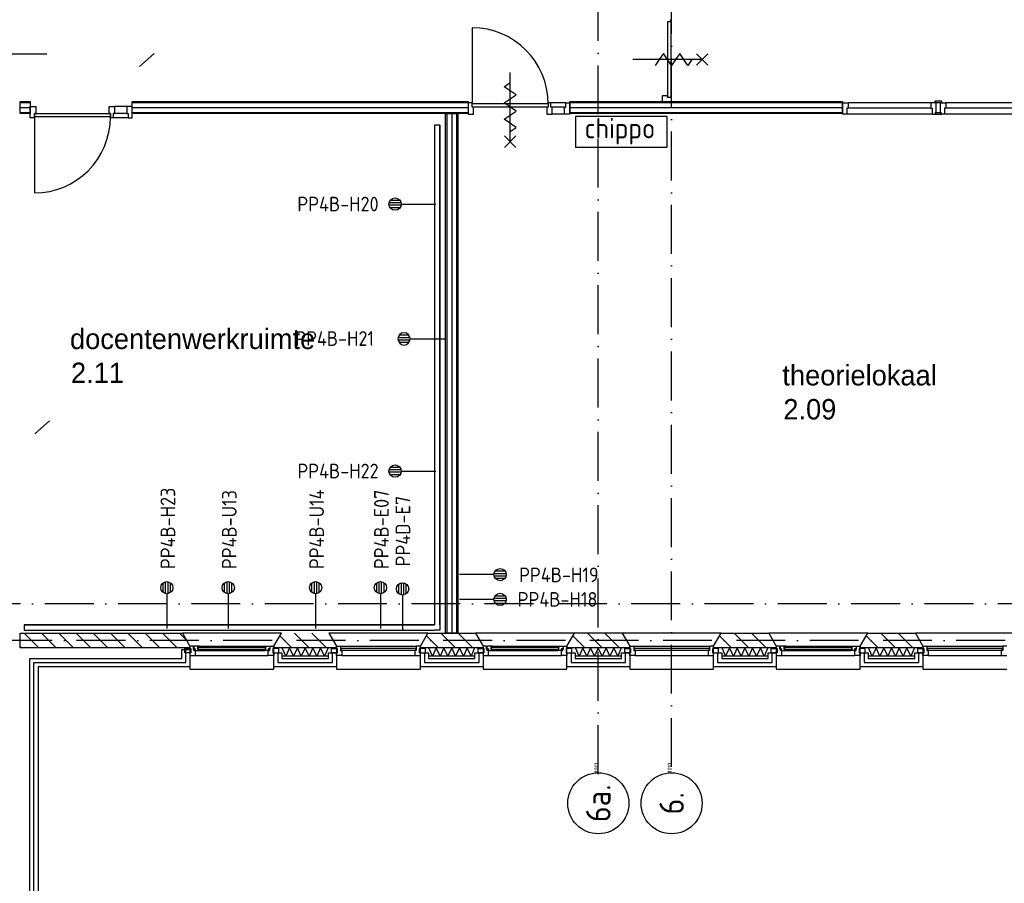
# Model space of a CAD drawing. Header units: millimetres. Extents: x 50250 to 324922, y 191 to 84291.
# Tile 30 of 44: x 190400 to 202490, y 38683 to 49287. Entities that reach past the tile are written whole.
import ezdxf
from ezdxf.enums import TextEntityAlignment as Align

# ---------------------------------------------------------------- set-up
doc = ezdxf.new("R2010")
doc.units = ezdxf.units.MM
doc.header["$LTSCALE"] = 100
doc.linetypes.add('B-SL0', pattern=[100000000.0, 0, -100000000.0])
doc.linetypes.add('DASHDOT', pattern=[9, 6, -1.5, 0, -1.5])
doc.layers.get('0').update_dxf_attribs({"linetype": 'CONTINUOUS'})
for name, color, linetype in [('AL$1----_ALGEMEEN', 7, 'CONTINUOUS'), ('AL$7----_STRAMIEN', 1, 'DASHDOT'), ('AL21----_BUITENWAND', 4, 'CONTINUOUS'), ('AL21K---_ISOLATIE', 1, 'CONTINUOUS'), ('AL22----_BINNENWAND', 7, 'CONTINUOUS'), ('AL28----_KONSTRUKTIE', 3, 'CONTINUOUS'), ('AL31----_BUITENKOZ', 7, 'CONTINUOUS'), ('AL32----_BINNENKOZ', 7, 'CONTINUOUS'), ('AL32----_DRAAIRICHTING', 1, 'CONTINUOUS'), ('AL65----_BEVEILIGING', 7, 'CONTINUOUS'), ('ALL-----_REFLIJNEN', 8, 'CONTINUOUS'), ('ALN-----_BLOCKNAAM', 2, 'CONTINUOUS'), ('ALXA3---_VOLZWART', 14, 'CONTINUOUS'), ('ALXAB---_PREFABBETON', 1, 'CONTINUOUS'), ('BOUW', 8, 'CONTINUOUS'), ('EB6441--_ATTRIB', 2, 'CONTINUOUS'), ('EB6522--_ATTRIB', 2, 'CONTINUOUS'), ('EL6441--_DATACOM', 3, 'CONTINUOUS'), ('EL6522--_TOEGCTRL', 170, 'CONTINUOUS'), ('WANDGOTEN', 3, 'CONTINUOUS')]:
    doc.layers.add(name, color=color, linetype=linetype)
doc.styles.add('1_8', font='ISO', dxfattribs={"height": 1.8})
doc.styles.add('2_0', font='iso', dxfattribs={"height": 200})
doc.styles.add('BURO-025', font='BUROFONT.shx', dxfattribs={"height": 250})
doc.styles.add('NORATT', font='isocp.shx')
doc.styles.get("Standard").update_dxf_attribs({"font": 'iso.shx'})

# ---------------------------------------------------------------- blocks, each defined once
blk = doc.blocks.new('ES4X2')
for p, q in [((-0.45, 1.4), (-0.45, 2.6)), ((-0.15, 1.27), (-0.15, 2.73)), ((0.15, 1.27), (0.15, 2.73)), ((0.45, 1.4), (0.45, 2.6)), ((0, 1.25), (0, -3))]:
    blk.add_line(p, q)
blk.add_circle((0, 2), 0.75)
at = {"style": '1_8', "flags": 8}
for tag, p in [('NUMMER', (1.25, 3.5)), ('CODE', (-1.25, 3.5))]:
    blk.add_attdef(tag, text='', height=1.8, rotation=90, dxfattribs=at).set_placement(p, align=Align.MIDDLE_LEFT)
blk.add_attdef('M_CODE', text='', height=1.8, dxfattribs=at).set_placement((0, 0), align=Align.MIDDLE_CENTER)
blk = doc.blocks.new('EH100000')
at = {"linetype": 'ByBlock'}
for p, q in [((1, 0.5), (0, 0.5)), ((1, 0.5, 1), (0, 0.5, 1)), ((0, -0.5, 1), (1, -0.5, 1)), ((1, -0.5), (0, -0.5))]:
    blk.add_line(p, q, dxfattribs=at)
at = {"linetype": 'ByBlock', "invisible_edges": 15}
for points in [[(1, -0.5), (0, -0.5), (0, 0.5), (1, 0.5)], [(0, 0.5), (1, 0.5), (1, 0.5, 1), (0, 0.5, 1)], [(0, -0.5, 1), (1, -0.5, 1), (1, -0.5), (0, -0.5)]]:
    blk.add_3dface(points, dxfattribs=at)
at = {"linetype": 'ByBlock', "style": '2_0', "flags": 8}
blk.add_attdef('FUNCTIE', text='', height=0.5, dxfattribs=at).set_placement((0.5, 0), align=Align.MIDDLE)
at = {"linetype": 'ByBlock', "flags": 9}
blk.add_attdef('SCHOT', text='', height=0.5, dxfattribs=at).set_placement((0.5, 0), align=Align.MIDDLE)
blk = doc.blocks.new('EH100005')
blk.add_lwpolyline([(-1, -0.5), (0, -0.5), (0, 0.5), (-1, 0.5)])
at = {"style": '2_0', "flags": 9}
blk.add_attdef('HULPSTUK', text='', height=0.5, dxfattribs=at).set_placement((0, 0), align=Align.MIDDLE)
blk = doc.blocks.new('WG2BB12')
at = {"linetype": 'B-SL0'}
for p, q in [((32.5, 32.5), (-32.5, 32.5)), ((32.5, -32.5), (32.5, 32.5))]:
    blk.add_line(p, q, dxfattribs=at)
at = {"linetype": 'ByBlock'}
for points in [[(32.5, -32.5), (-32.5, -32.5), (-32.5, -32.5), (-32.5, 32.5)], [(32.5, 32.5), (32.5, 32.5), (32.5, 32.5), (32.5, 32.5)]]:
    blk.add_lwpolyline(points, dxfattribs=at)
at = {"flags": 3}
blk.add_attdef('HULPSTUK', (0, 0), '', height=1, rotation=270, dxfattribs=at)
blk = doc.blocks.new('ES652245')
at = {"color": 0}
blk.add_lwpolyline([(-5.625, 1.875), (-5.625, -1.875), (5.625, -1.875), (5.625, 1.875), (-5.625, 1.875)], dxfattribs=at)
at = {"style": 'NORATT'}
for tag, flags, p in [('PANEEL', 9, (0, 3)), ('GRP', 8, (0, -5)), ('RUIMTE', 9, (0, -7.5))]:
    blk.add_attdef(tag, text='', height=1.8, dxfattribs=dict(at, flags=flags)).set_placement(p, align=Align.MIDDLE_LEFT)
at = {"style": 'NORATT', "flags": 8}
for tag, height in [('CODE', 2.5), ('M_CODE', 1.8)]:
    blk.add_attdef(tag, text='', height=height, dxfattribs=at).set_placement((0, 0), align=Align.MIDDLE_CENTER)
blk = doc.blocks.new('1011')
at = {"layer": 'AL$7----_STRAMIEN', "color": 7, "linetype": 'Continuous'}
blk.add_circle((-750, 0), 750, dxfattribs=at)
at = {"layer": 'AL$7----_STRAMIEN', "color": 3, "linetype": 'Continuous'}
blk.add_attdef('STR-NAAM', text='', height=600, rotation=360, dxfattribs=at).set_placement((-750, 0), align=Align.MIDDLE)
at = {"layer": 'ALN-----_BLOCKNAAM', "linetype": 'Continuous'}
blk.add_text('1011', height=100, dxfattribs=at).set_placement((0, 0))

msp = doc.modelspace()

# ---------------------------------------------------------------- hatches: boundary and pattern name
at = {"layer": 'WANDGOTEN'}
h = msp.add_hatch(dxfattribs=at)
h.set_pattern_fill('LINE,N', color=1, scale=20, angle=135, style=0)
h.set_pattern_definition([(135, (195524.83, 41856.25), (-44.9013, -44.9013), [])])
edge = h.paths.add_edge_path()
edge.add_line((195557, 41856), (195557, 47991))
edge = h.paths.add_edge_path()
edge.add_line((195557, 47991), (195492, 47991))
edge = h.paths.add_edge_path()
edge.add_line((195492, 47991), (195492, 41856))
edge = h.paths.add_edge_path()
edge.add_line((195492, 41856), (195557, 41856))
h = msp.add_hatch(dxfattribs=at)
h.set_pattern_fill('LINE,N', color=1, scale=20, angle=315, style=0)
h.set_pattern_definition([(315, (195492.33, 41823.75), (44.9013, 44.9013), [])])
edge = h.paths.add_edge_path()
edge.add_line((195492, 41856), (190457, 41856))
edge = h.paths.add_edge_path()
edge.add_line((190457, 41856), (190457, 41791))
edge = h.paths.add_edge_path()
edge.add_line((190457, 41791), (195492, 41791))
edge = h.paths.add_edge_path()
edge.add_line((195492, 41791), (195492, 41856))

# ---------------------------------------------------------------- linework, layer by layer
at = {"layer": 'AL$1----_ALGEMEEN', "color": 8}
msp.add_line((193412, 41363), (193412, 41363), dxfattribs=at)
at = {"layer": 'AL$7----_STRAMIEN', "color": 1}
for p, q in [((191871, 48712), (192050, 48872)), ((190587, 44202), (190766, 44362))]:
    msp.add_line(p, q, dxfattribs=at)
for points in [[(197505, 40025), (197505, 76516)], [(198405, 40112), (198405, 76516)], [(190734, 48863), (89505, 48863)], [(239014, 42113), (89505, 42113)], [(239405, 41663), (89505, 41663)]]:
    msp.add_lwpolyline(points, dxfattribs=at)
at = {"layer": 'AL21----_BUITENWAND', "color": 8}
for p, q in [((192390, 41553), (192490, 41553)), ((192390, 41443), (192390, 41553)), ((192490, 41553), (192490, 41343)), ((193520, 41512), (193620, 41512)), ((193520, 41343), (193520, 41512)), ((193620, 41512), (193620, 41443)), ((194190, 41512), (194290, 41512)), ((194190, 41443), (194190, 41512)), ((194290, 41512), (194290, 41343)), ((195320, 41512), (195420, 41512)), ((195320, 41343), (195320, 41512)), ((195420, 41512), (195420, 41443)), ((195990, 41512), (196090, 41512)), ((195990, 41443), (195990, 41512)), ((196090, 41512), (196090, 41343)), ((197120, 41512), (197220, 41512)), ((197120, 41343), (197120, 41512)), ((197220, 41512), (197220, 41443)), ((197790, 41512), (197890, 41512)), ((197790, 41443), (197790, 41512)), ((197890, 41512), (197890, 41343)), ((198920, 41512), (199020, 41512)), ((198920, 41343), (198920, 41512)), ((199020, 41512), (199020, 41443)), ((199590, 41512), (199690, 41512)), ((199590, 41443), (199590, 41512)), ((199690, 41512), (199690, 41343)), ((200720, 41512), (200820, 41512)), ((200720, 41343), (200720, 41512)), ((200820, 41512), (200820, 41443)), ((201390, 41512), (201490, 41512)), ((201390, 41443), (201390, 41512)), ((201490, 41512), (201490, 41343)), ((190525, 41443), (192390, 41443)), ((190525, 37778), (190525, 41443)), ((193620, 41443), (194190, 41443)), ((195420, 41443), (195990, 41443)), ((197220, 41443), (197790, 41443)), ((199020, 41443), (199590, 41443)), ((200820, 41443), (201390, 41443)), ((192490, 41343), (190625, 41343)), ((190625, 41343), (190625, 37678)), ((194290, 41343), (193520, 41343)), ((196090, 41343), (195320, 41343)), ((197890, 41343), (197120, 41343)), ((199690, 41343), (198920, 41343)), ((201490, 41343), (200720, 41343))]:
    msp.add_line(p, q, dxfattribs=at)
at = {"layer": 'AL21K---_ISOLATIE', "color": 8, "linetype": 'Continuous'}
for p, q in [((194190, 41573), (193620, 41573)), ((194190, 41473), (193620, 41473)), ((193668, 41473), (193624, 41573)), ((193715, 41573), (193668, 41473)), ((193763, 41473), (193715, 41573)), ((193810, 41573), (193763, 41473)), ((193858, 41473), (193810, 41573)), ((193905, 41573), (193858, 41473)), ((193953, 41473), (193905, 41573)), ((194000, 41573), (193953, 41473)), ((194048, 41473), (194000, 41573)), ((194095, 41573), (194048, 41473)), ((194143, 41473), (194095, 41573)), ((194186, 41573), (194143, 41473)), ((195990, 41573), (195420, 41573)), ((195990, 41473), (195420, 41473)), ((195468, 41473), (195424, 41573)), ((195515, 41573), (195468, 41473)), ((195563, 41473), (195515, 41573)), ((195610, 41573), (195563, 41473)), ((195658, 41473), (195610, 41573)), ((195705, 41573), (195658, 41473)), ((195753, 41473), (195705, 41573)), ((195800, 41573), (195753, 41473)), ((195848, 41473), (195800, 41573)), ((195895, 41573), (195848, 41473)), ((195943, 41473), (195895, 41573)), ((195986, 41573), (195943, 41473)), ((197790, 41573), (197220, 41573)), ((197790, 41473), (197220, 41473)), ((197268, 41473), (197224, 41573)), ((197315, 41573), (197268, 41473)), ((197363, 41473), (197315, 41573)), ((197410, 41573), (197363, 41473)), ((197458, 41473), (197410, 41573)), ((197505, 41573), (197458, 41473)), ((197553, 41473), (197505, 41573)), ((197600, 41573), (197553, 41473)), ((197648, 41473), (197600, 41573)), ((197695, 41573), (197648, 41473)), ((197743, 41473), (197695, 41573)), ((197786, 41573), (197743, 41473)), ((199590, 41573), (199020, 41573)), ((199590, 41473), (199020, 41473)), ((199068, 41473), (199024, 41573)), ((199115, 41573), (199068, 41473)), ((199163, 41473), (199115, 41573)), ((199210, 41573), (199163, 41473)), ((199258, 41473), (199210, 41573)), ((199305, 41573), (199258, 41473)), ((199353, 41473), (199305, 41573)), ((199400, 41573), (199353, 41473)), ((199448, 41473), (199400, 41573)), ((199495, 41573), (199448, 41473)), ((199543, 41473), (199495, 41573)), ((199586, 41573), (199543, 41473)), ((201390, 41573), (200820, 41573)), ((201390, 41473), (200820, 41473)), ((200868, 41473), (200824, 41573)), ((200915, 41573), (200868, 41473)), ((200963, 41473), (200915, 41573)), ((201010, 41573), (200963, 41473)), ((201058, 41473), (201010, 41573)), ((201105, 41573), (201058, 41473)), ((201153, 41473), (201105, 41573)), ((201200, 41573), (201153, 41473)), ((201248, 41473), (201200, 41573)), ((201295, 41573), (201248, 41473)), ((201343, 41473), (201295, 41573)), ((201386, 41573), (201343, 41473))]:
    msp.add_line(p, q, dxfattribs=at)
at = {"layer": 'AL22----_BINNENWAND', "color": 8}
for p, q in [((190405, 48133), (190405, 48283)), ((190405, 48283), (190530, 48283)), ((190530, 48283), (190530, 48133)), ((191781, 48283), (195905, 48283)), ((191781, 48133), (191781, 48283)), ((195905, 48283), (195905, 48133)), ((197156, 48283), (200505, 48283)), ((197156, 48133), (197156, 48283)), ((200505, 48283), (200505, 48133)), ((190530, 48133), (190405, 48133)), ((195905, 48133), (191781, 48133)), ((195630, 41753), (195630, 48133)), ((195630, 48133), (195780, 48133)), ((195780, 48133), (195780, 41753)), ((200505, 48133), (197156, 48133)), ((195780, 41753), (195630, 41753))]:
    msp.add_line(p, q, dxfattribs=at)
at = {"layer": 'AL22----_BINNENWAND', "color": 8, "linetype": 'Continuous'}
for p, q in [((190405, 48268), (190530, 48268)), ((191781, 48268), (195905, 48268)), ((197156, 48268), (200505, 48268)), ((190405, 48148), (190530, 48148)), ((191781, 48148), (195905, 48148)), ((195645, 48133), (195645, 41753)), ((195765, 48133), (195765, 41753)), ((197156, 48148), (200505, 48148))]:
    msp.add_line(p, q, dxfattribs=at)
at = {"layer": 'AL28----_KONSTRUKTIE', "color": 8, "linetype": 'Continuous'}
for p, q in [((190405, 41753), (192398, 41753)), ((190405, 41573), (190405, 41753)), ((192398, 41753), (192490, 41593)), ((192490, 41593), (192490, 41573)), ((192490, 41573), (190405, 41573))]:
    msp.add_line(p, q, dxfattribs=at)
at = {"layer": 'AL28----_KONSTRUKTIE', "color": 8}
for p, q in [((193520, 41593), (193613, 41753)), ((194198, 41753), (194290, 41593)), ((195320, 41593), (195413, 41753)), ((195413, 41753), (195998, 41753)), ((195998, 41753), (196090, 41593)), ((197120, 41593), (197213, 41753)), ((197798, 41753), (197890, 41593)), ((198920, 41593), (199013, 41753)), ((199013, 41753), (199598, 41753)), ((199598, 41753), (199690, 41593)), ((200720, 41593), (200813, 41753)), ((200813, 41753), (201398, 41753)), ((201398, 41753), (201490, 41593)), ((193520, 41573), (193520, 41593)), ((194290, 41593), (194290, 41573)), ((195320, 41573), (195320, 41593)), ((196090, 41593), (196090, 41573)), ((197120, 41573), (197120, 41593)), ((197890, 41593), (197890, 41573)), ((198920, 41573), (198920, 41593)), ((199690, 41593), (199690, 41573)), ((200720, 41573), (200720, 41593)), ((201490, 41593), (201490, 41573)), ((194290, 41573), (193520, 41573)), ((196090, 41573), (195320, 41573)), ((197890, 41573), (197120, 41573)), ((199690, 41573), (198920, 41573)), ((201490, 41573), (200720, 41573)), ((192490, 41443), (192490, 41443))]:
    msp.add_line(p, q, dxfattribs=at)
at = {"layer": 'AL31----_BUITENKOZ', "color": 8}
for p, q in [((192398, 41753), (192490, 41593)), ((193613, 41753), (192398, 41753)), ((193520, 41593), (193613, 41753)), ((195413, 41753), (194198, 41753)), ((194198, 41753), (194290, 41593)), ((195320, 41593), (195413, 41753)), ((195998, 41753), (196090, 41593)), ((198002, 41753), (195998, 41753)), ((197120, 41593), (197213, 41753)), ((199013, 41753), (197798, 41753)), ((197798, 41753), (197890, 41593)), ((198920, 41593), (199013, 41753)), ((199598, 41753), (199690, 41593)), ((200813, 41753), (199598, 41753)), ((200720, 41593), (200813, 41753)), ((202613, 41753), (201398, 41753)), ((201398, 41753), (201490, 41593)), ((192534, 41593), (192490, 41593)), ((192490, 41593), (192490, 41568)), ((192490, 41593), (192490, 41313)), ((192534, 41557), (192534, 41593)), ((192537, 41592), (192537, 41562)), ((192544, 41592), (192537, 41592)), ((192547, 41596), (192544, 41592)), ((192589, 41596), (192547, 41596)), ((192589, 41555), (192589, 41596)), ((192589, 41596), (193421, 41596)), ((192606, 41594), (192589, 41594)), ((192589, 41594), (192589, 41581)), ((192606, 41581), (192606, 41594)), ((193404, 41594), (193421, 41594)), ((193404, 41581), (193404, 41594)), ((193421, 41596), (193463, 41596)), ((193421, 41555), (193421, 41596)), ((193421, 41594), (193421, 41581)), ((193463, 41596), (193466, 41592)), ((193466, 41592), (193473, 41592)), ((193473, 41592), (193473, 41562)), ((193476, 41593), (193520, 41593)), ((193476, 41557), (193476, 41593)), ((193520, 41593), (193520, 41568)), ((193520, 41313), (193520, 41593)), ((194290, 41593), (194290, 41313)), ((194340, 41593), (195270, 41593)), ((195320, 41313), (195320, 41593)), ((196134, 41593), (196090, 41593)), ((196090, 41593), (196090, 41568)), ((196090, 41593), (196090, 41313)), ((196134, 41557), (196134, 41593)), ((196137, 41592), (196137, 41562)), ((196144, 41592), (196137, 41592)), ((196147, 41596), (196144, 41592)), ((196189, 41596), (196147, 41596)), ((196189, 41596), (197021, 41596)), ((196189, 41555), (196189, 41596)), ((196206, 41594), (196189, 41594)), ((196189, 41594), (196189, 41581)), ((196206, 41581), (196206, 41594)), ((197004, 41594), (197021, 41594)), ((197004, 41581), (197004, 41594)), ((197021, 41596), (197063, 41596)), ((197021, 41555), (197021, 41596)), ((197021, 41594), (197021, 41581)), ((197063, 41596), (197066, 41592)), ((197066, 41592), (197073, 41592)), ((197073, 41592), (197073, 41562)), ((197076, 41593), (197120, 41593)), ((197076, 41557), (197076, 41593)), ((197120, 41593), (197120, 41568)), ((197120, 41313), (197120, 41593)), ((197890, 41593), (197890, 41313)), ((197940, 41593), (198870, 41593)), ((198920, 41313), (198920, 41593)), ((199734, 41593), (199690, 41593)), ((199690, 41593), (199690, 41568)), ((199690, 41593), (199690, 41313)), ((199734, 41557), (199734, 41593)), ((199737, 41592), (199737, 41562)), ((199744, 41592), (199737, 41592)), ((199747, 41596), (199744, 41592)), ((199789, 41596), (199747, 41596)), ((199789, 41555), (199789, 41596)), ((199789, 41596), (200621, 41596)), ((199806, 41594), (199789, 41594)), ((199789, 41594), (199789, 41581)), ((199806, 41581), (199806, 41594)), ((200604, 41594), (200621, 41594)), ((200604, 41581), (200604, 41594)), ((200621, 41596), (200663, 41596)), ((200621, 41555), (200621, 41596)), ((200621, 41594), (200621, 41581)), ((200663, 41596), (200666, 41592)), ((200666, 41592), (200673, 41592)), ((200673, 41592), (200673, 41562)), ((200676, 41593), (200720, 41593)), ((200676, 41557), (200676, 41593)), ((200720, 41593), (200720, 41568)), ((200720, 41313), (200720, 41593)), ((201490, 41593), (201490, 41313)), ((201540, 41593), (202470, 41593)), ((192429, 41568), (192500, 41568)), ((192429, 41512), (192429, 41568)), ((192500, 41512), (192429, 41512)), ((192490, 41568), (192500, 41568)), ((192490, 41512), (192490, 41479)), ((192500, 41512), (192490, 41512)), ((192490, 41479), (192557, 41479)), ((192500, 41568), (192500, 41512)), ((192500, 41568), (192500, 41512)), ((192540, 41557), (192534, 41557)), ((192537, 41562), (192560, 41562)), ((192540, 41542), (192540, 41557)), ((192557, 41542), (192540, 41542)), ((192552, 41557), (192552, 41542)), ((192560, 41557), (192552, 41557)), ((192552, 41542), (192557, 41542)), ((192557, 41542), (192604, 41542)), ((192557, 41479), (192557, 41542)), ((192557, 41479), (193453, 41479)), ((192560, 41562), (192560, 41557)), ((192589, 41581), (192606, 41581)), ((192606, 41555), (192589, 41555)), ((192604, 41542), (192606, 41555)), ((192604, 41542), (193406, 41542)), ((193421, 41581), (193404, 41581)), ((193404, 41555), (193421, 41555)), ((193406, 41542), (193404, 41555)), ((193453, 41542), (193406, 41542)), ((193450, 41562), (193450, 41557)), ((193473, 41562), (193450, 41562)), ((193450, 41557), (193458, 41557)), ((193458, 41542), (193453, 41542)), ((193453, 41542), (193470, 41542)), ((193453, 41479), (193453, 41542)), ((193520, 41479), (193453, 41479)), ((193458, 41557), (193458, 41542)), ((193470, 41557), (193476, 41557)), ((193470, 41542), (193470, 41557)), ((193510, 41568), (193510, 41512)), ((193520, 41568), (193510, 41568)), ((193581, 41568), (193510, 41568)), ((193510, 41568), (193510, 41512)), ((193510, 41512), (193520, 41512)), ((193510, 41512), (193581, 41512)), ((193520, 41512), (193520, 41479)), ((193581, 41512), (193581, 41568)), ((194229, 41568), (194300, 41568)), ((194229, 41512), (194229, 41568)), ((194300, 41512), (194229, 41512)), ((194300, 41568), (194300, 41512)), ((194357, 41479), (195253, 41479)), ((195381, 41568), (195310, 41568)), ((195310, 41568), (195310, 41512)), ((195310, 41512), (195381, 41512)), ((195381, 41512), (195381, 41568)), ((196029, 41568), (196100, 41568)), ((196029, 41512), (196029, 41568)), ((196100, 41512), (196029, 41512)), ((196090, 41568), (196100, 41568)), ((196090, 41512), (196090, 41479)), ((196100, 41512), (196090, 41512)), ((196090, 41479), (196157, 41479)), ((196100, 41568), (196100, 41512)), ((196100, 41568), (196100, 41512)), ((196140, 41557), (196134, 41557)), ((196137, 41562), (196160, 41562)), ((196140, 41542), (196140, 41557)), ((196157, 41542), (196140, 41542)), ((196152, 41557), (196152, 41542)), ((196160, 41557), (196152, 41557)), ((196152, 41542), (196157, 41542)), ((196157, 41542), (196204, 41542)), ((196157, 41479), (196157, 41542)), ((196157, 41479), (197053, 41479)), ((196160, 41562), (196160, 41557)), ((196189, 41581), (196206, 41581)), ((196206, 41555), (196189, 41555)), ((196204, 41542), (196206, 41555)), ((196204, 41542), (197006, 41542)), ((197021, 41581), (197004, 41581)), ((197004, 41555), (197021, 41555)), ((197006, 41542), (197004, 41555)), ((197053, 41542), (197006, 41542)), ((197050, 41562), (197050, 41557)), ((197073, 41562), (197050, 41562)), ((197050, 41557), (197058, 41557)), ((197058, 41542), (197053, 41542)), ((197053, 41542), (197070, 41542)), ((197053, 41479), (197053, 41542)), ((197120, 41479), (197053, 41479)), ((197058, 41557), (197058, 41542)), ((197070, 41557), (197076, 41557)), ((197070, 41542), (197070, 41557)), ((197110, 41568), (197110, 41512)), ((197120, 41568), (197110, 41568)), ((197181, 41568), (197110, 41568)), ((197110, 41568), (197110, 41512)), ((197110, 41512), (197120, 41512)), ((197110, 41512), (197181, 41512)), ((197120, 41512), (197120, 41479)), ((197181, 41512), (197181, 41568)), ((197829, 41568), (197900, 41568)), ((197829, 41512), (197829, 41568)), ((197900, 41512), (197829, 41512)), ((197900, 41568), (197900, 41512)), ((197957, 41479), (198853, 41479)), ((198981, 41568), (198910, 41568)), ((198910, 41568), (198910, 41512)), ((198910, 41512), (198981, 41512)), ((198981, 41512), (198981, 41568)), ((199629, 41568), (199700, 41568)), ((199629, 41512), (199629, 41568)), ((199700, 41512), (199629, 41512)), ((199690, 41568), (199700, 41568)), ((199690, 41512), (199690, 41479)), ((199700, 41512), (199690, 41512)), ((199690, 41479), (199757, 41479)), ((199700, 41568), (199700, 41512)), ((199700, 41568), (199700, 41512)), ((199740, 41557), (199734, 41557)), ((199737, 41562), (199760, 41562)), ((199740, 41542), (199740, 41557)), ((199757, 41542), (199740, 41542)), ((199752, 41557), (199752, 41542)), ((199760, 41557), (199752, 41557)), ((199752, 41542), (199757, 41542)), ((199757, 41542), (199804, 41542)), ((199757, 41479), (199757, 41542)), ((199757, 41479), (200653, 41479)), ((199760, 41562), (199760, 41557)), ((199789, 41581), (199806, 41581)), ((199806, 41555), (199789, 41555)), ((199804, 41542), (199806, 41555)), ((199804, 41542), (200606, 41542)), ((200621, 41581), (200604, 41581)), ((200604, 41555), (200621, 41555)), ((200606, 41542), (200604, 41555)), ((200653, 41542), (200606, 41542)), ((200650, 41562), (200650, 41557)), ((200673, 41562), (200650, 41562)), ((200650, 41557), (200658, 41557)), ((200658, 41542), (200653, 41542)), ((200653, 41542), (200670, 41542)), ((200653, 41479), (200653, 41542)), ((200720, 41479), (200653, 41479)), ((200658, 41557), (200658, 41542)), ((200670, 41557), (200676, 41557)), ((200670, 41542), (200670, 41557)), ((200710, 41568), (200710, 41512)), ((200720, 41568), (200710, 41568)), ((200781, 41568), (200710, 41568)), ((200710, 41568), (200710, 41512)), ((200710, 41512), (200720, 41512)), ((200710, 41512), (200781, 41512)), ((200720, 41512), (200720, 41479)), ((200781, 41512), (200781, 41568)), ((201429, 41568), (201500, 41568)), ((201429, 41512), (201429, 41568)), ((201500, 41512), (201429, 41512)), ((201500, 41568), (201500, 41512)), ((201557, 41479), (202453, 41479)), ((192490, 41313), (193520, 41313)), ((194290, 41313), (195320, 41313)), ((196090, 41313), (197120, 41313)), ((197890, 41313), (198920, 41313)), ((199690, 41313), (200720, 41313)), ((201490, 41313), (202520, 41313))]:
    msp.add_line(p, q, dxfattribs=at)
at = {"layer": 'AL31----_BUITENKOZ', "color": 8, "linetype": 'Continuous'}
for p, q in [((194290, 41593), (194340, 41593)), ((194290, 41568), (194290, 41593)), ((194340, 41593), (194340, 41542)), ((194340, 41593), (194340, 41593)), ((195320, 41593), (195270, 41593)), ((195270, 41593), (195270, 41542)), ((195270, 41593), (195270, 41593)), ((195320, 41568), (195320, 41593)), ((197890, 41593), (197940, 41593)), ((197890, 41568), (197890, 41593)), ((197940, 41593), (197940, 41542)), ((197940, 41593), (197940, 41593)), ((198920, 41593), (198870, 41593)), ((198870, 41593), (198870, 41542)), ((198870, 41593), (198870, 41593)), ((198920, 41568), (198920, 41593)), ((201490, 41593), (201540, 41593)), ((201490, 41568), (201490, 41593)), ((201540, 41593), (201540, 41542)), ((201540, 41593), (201540, 41593)), ((202520, 41593), (202470, 41593)), ((202470, 41593), (202470, 41542)), ((202470, 41593), (202470, 41593)), ((193419, 41578), (192591, 41578)), ((192591, 41578), (192591, 41557)), ((192591, 41557), (193419, 41557)), ((193419, 41557), (193419, 41578)), ((194290, 41568), (194290, 41568)), ((194300, 41568), (194290, 41568)), ((194290, 41512), (194300, 41512)), ((194290, 41479), (194290, 41512)), ((194357, 41479), (194290, 41479)), ((194300, 41512), (194300, 41568)), ((194340, 41542), (194357, 41542)), ((195265, 41567), (194345, 41567)), ((194345, 41567), (194345, 41546)), ((194345, 41546), (195265, 41546)), ((194357, 41542), (194357, 41479)), ((194357, 41479), (194357, 41479)), ((194357, 41479), (194357, 41479)), ((194357, 41479), (194357, 41479)), ((194357, 41479), (194357, 41479)), ((195253, 41542), (195253, 41479)), ((195270, 41542), (195253, 41542)), ((195253, 41479), (195320, 41479)), ((195253, 41479), (195253, 41479)), ((195253, 41479), (195253, 41479)), ((195253, 41479), (195253, 41479)), ((195253, 41479), (195253, 41479)), ((195265, 41546), (195265, 41567)), ((195310, 41568), (195320, 41568)), ((195310, 41512), (195310, 41568)), ((195320, 41512), (195310, 41512)), ((195320, 41568), (195320, 41568)), ((195320, 41479), (195320, 41512)), ((197019, 41578), (196191, 41578)), ((196191, 41578), (196191, 41557)), ((196191, 41557), (197019, 41557)), ((197019, 41557), (197019, 41578)), ((197890, 41568), (197890, 41568)), ((197900, 41568), (197890, 41568)), ((197890, 41512), (197900, 41512)), ((197890, 41479), (197890, 41512)), ((197957, 41479), (197890, 41479)), ((197900, 41512), (197900, 41568)), ((197940, 41542), (197957, 41542)), ((198865, 41567), (197945, 41567)), ((197945, 41567), (197945, 41546)), ((197945, 41546), (198865, 41546)), ((197957, 41542), (197957, 41479)), ((197957, 41479), (197957, 41479)), ((197957, 41479), (197957, 41479)), ((197957, 41479), (197957, 41479)), ((197957, 41479), (197957, 41479)), ((198853, 41542), (198853, 41479)), ((198870, 41542), (198853, 41542)), ((198853, 41479), (198920, 41479)), ((198853, 41479), (198853, 41479)), ((198853, 41479), (198853, 41479)), ((198853, 41479), (198853, 41479)), ((198853, 41479), (198853, 41479)), ((198865, 41546), (198865, 41567)), ((198910, 41568), (198920, 41568)), ((198910, 41512), (198910, 41568)), ((198920, 41512), (198910, 41512)), ((198920, 41568), (198920, 41568)), ((198920, 41479), (198920, 41512)), ((200619, 41578), (199791, 41578)), ((199791, 41578), (199791, 41557)), ((199791, 41557), (200619, 41557)), ((200619, 41557), (200619, 41578)), ((201490, 41568), (201490, 41568)), ((201500, 41568), (201490, 41568)), ((201490, 41512), (201500, 41512)), ((201490, 41479), (201490, 41512)), ((201557, 41479), (201490, 41479)), ((201500, 41512), (201500, 41568)), ((201540, 41542), (201557, 41542)), ((202465, 41567), (201545, 41567)), ((201545, 41567), (201545, 41546)), ((201545, 41546), (202465, 41546)), ((201557, 41542), (201557, 41479)), ((201557, 41479), (201557, 41479)), ((201557, 41479), (201557, 41479)), ((201557, 41479), (201557, 41479)), ((201557, 41479), (201557, 41479)), ((202453, 41542), (202453, 41479)), ((202470, 41542), (202453, 41542)), ((202453, 41479), (202520, 41479)), ((202453, 41479), (202453, 41479)), ((202453, 41479), (202453, 41479)), ((202453, 41479), (202453, 41479)), ((202453, 41479), (202453, 41479)), ((202465, 41546), (202465, 41567))]:
    msp.add_line(p, q, dxfattribs=at)
at = {"layer": 'AL32----_BINNENKOZ', "color": 8}
for p, q in [((198354, 49263), (198354, 48333)), ((198354, 49263), (198394, 49263)), ((198394, 49263), (198394, 49288)), ((198394, 49263), (198394, 48333)), ((195955, 48265), (195905, 48265)), ((195905, 48265), (195905, 48126)), ((195955, 48214), (195955, 48265)), ((196889, 48254), (195955, 48254)), ((196922, 48265), (196889, 48265)), ((196889, 48265), (196889, 48214)), ((196922, 48265), (196889, 48265)), ((197106, 48265), (196922, 48265)), ((196922, 48214), (196922, 48265)), ((197106, 48265), (197156, 48265)), ((197106, 48214), (197106, 48265)), ((197156, 48265), (197156, 48126)), ((198291, 48350), (198291, 48283)), ((198354, 48350), (198291, 48350)), ((198291, 48283), (198354, 48283)), ((198354, 48333), (198354, 48350)), ((198405, 48333), (198354, 48333)), ((198354, 48283), (198405, 48283)), ((198354, 48283), (198354, 48283)), ((198405, 48283), (198405, 48333)), ((198405, 48283), (198405, 48333)), ((200505, 48265), (200572, 48265)), ((200505, 48126), (200505, 48265)), ((201588, 48265), (200572, 48265)), ((200572, 48265), (200572, 48202)), ((201588, 48265), (201588, 48202)), ((201655, 48265), (201588, 48265)), ((201643, 48289), (201705, 48289)), ((201643, 48271), (201643, 48289)), ((201655, 48271), (201643, 48271)), ((201655, 48271), (201705, 48271)), ((201655, 48265), (201655, 48271)), ((201655, 48126), (201655, 48265)), ((201705, 48289), (201718, 48289)), ((201705, 48271), (201705, 48265)), ((201705, 48265), (201772, 48265)), ((201705, 48126), (201705, 48265)), ((201718, 48289), (201718, 48271)), ((202788, 48265), (201772, 48265)), ((201772, 48265), (201772, 48202)), ((190530, 48221), (190597, 48221)), ((190530, 48082), (190530, 48221)), ((190580, 48133), (191514, 48133)), ((190580, 48093), (190580, 48133)), ((190580, 48133), (190580, 48082)), ((190597, 48133), (190580, 48133)), ((190597, 48221), (190597, 48133)), ((191497, 48221), (191564, 48221)), ((191497, 48133), (191497, 48221)), ((191514, 48133), (191497, 48133)), ((191514, 48133), (191514, 48093)), ((191514, 48082), (191514, 48133)), ((191547, 48133), (191547, 48082)), ((191564, 48133), (191547, 48133)), ((191714, 48221), (191564, 48221)), ((191564, 48221), (191564, 48133)), ((191714, 48133), (191564, 48133)), ((191714, 48221), (191714, 48133)), ((191781, 48221), (191714, 48221)), ((191714, 48133), (191731, 48133)), ((191731, 48133), (191731, 48082)), ((191781, 48082), (191781, 48221)), ((195905, 48126), (195972, 48126)), ((195972, 48214), (195955, 48214)), ((196889, 48214), (195955, 48214)), ((195972, 48126), (195972, 48214)), ((196872, 48214), (196872, 48126)), ((196889, 48214), (196872, 48214)), ((196872, 48126), (196939, 48126)), ((196939, 48214), (196922, 48214)), ((197089, 48214), (196939, 48214)), ((196939, 48126), (196939, 48214)), ((197089, 48126), (196939, 48126)), ((197089, 48214), (197106, 48214)), ((197089, 48126), (197089, 48214)), ((197156, 48126), (197089, 48126)), ((200555, 48126), (200505, 48126)), ((200555, 48202), (200555, 48126)), ((200572, 48202), (200555, 48202)), ((201605, 48126), (200555, 48126)), ((201588, 48202), (200572, 48202)), ((201588, 48202), (201605, 48202)), ((201605, 48202), (201605, 48126)), ((201605, 48126), (201655, 48126)), ((201643, 48146), (201643, 48128)), ((201655, 48146), (201643, 48146)), ((201643, 48128), (201705, 48128)), ((201655, 48151), (201655, 48146)), ((201655, 48146), (201705, 48146)), ((201705, 48146), (201705, 48151)), ((201705, 48128), (201718, 48128)), ((201755, 48126), (201705, 48126)), ((201718, 48128), (201718, 48146)), ((201772, 48202), (201755, 48202)), ((201755, 48202), (201755, 48126)), ((202805, 48126), (201755, 48126)), ((202788, 48202), (201772, 48202)), ((190580, 48082), (190530, 48082)), ((191514, 48093), (190580, 48093)), ((191547, 48082), (191514, 48082)), ((191547, 48082), (191514, 48082)), ((191731, 48082), (191547, 48082)), ((191731, 48082), (191781, 48082))]:
    msp.add_line(p, q, dxfattribs=at)
at = {"layer": 'AL32----_DRAAIRICHTING', "color": 8}
for p, q in [((195955, 49188), (195955, 48254)), ((190580, 48093), (190580, 47159))]:
    msp.add_line(p, q, dxfattribs=at)
for centre, start, end in [((195955, 48254), 0, 90), ((190580, 48093), 270, 0)]:
    msp.add_arc(centre, 934, start, end, dxfattribs=at)
at = {"layer": 'AL65----_BEVEILIGING', "color": 8, "linetype": 'Continuous'}
for p, q in [((198304, 48873), (198254, 48798)), ((198404, 48723), (198304, 48873)), ((198504, 48873), (198454, 48798)), ((198604, 48723), (198504, 48873)), ((198849, 48868), (198709, 48728)), ((198849, 48728), (198709, 48868)), ((198779, 48798), (197929, 48798)), ((198254, 48798), (198204, 48723)), ((198454, 48798), (198404, 48723)), ((198654, 48798), (198604, 48723))]:
    msp.add_line(p, q, dxfattribs=at)
for points in [[(196422, 47789), (196422, 48639)], [(196422, 48314), (196497, 48364), (196347, 48464), (196422, 48514)], [(196422, 48114), (196497, 48164), (196347, 48264), (196422, 48314)], [(196422, 47914), (196497, 47964), (196347, 48064), (196422, 48114)], [(196352, 47719), (196492, 47859)], [(196492, 47719), (196352, 47859)]]:
    msp.add_lwpolyline(points, dxfattribs=at)
at = {"layer": 'ALL-----_REFLIJNEN', "color": 8, "linetype": 'Continuous'}
for p, q in [((190405, 48208), (190530, 48208)), ((191781, 48208), (195905, 48208)), ((195705, 48133), (195705, 41753)), ((197156, 48208), (200505, 48208)), ((192440, 41393), (192440, 41553)), ((193570, 41512), (193570, 41393)), ((194240, 41393), (194240, 41512)), ((195370, 41512), (195370, 41393)), ((196040, 41393), (196040, 41512)), ((197170, 41512), (197170, 41393)), ((197840, 41393), (197840, 41512)), ((198970, 41512), (198970, 41393)), ((199640, 41393), (199640, 41512)), ((200770, 41512), (200770, 41393)), ((201440, 41393), (201440, 41512)), ((190575, 41393), (192440, 41393)), ((190575, 37728), (190575, 41393)), ((193570, 41393), (194240, 41393)), ((195370, 41393), (196040, 41393)), ((197170, 41393), (197840, 41393)), ((198970, 41393), (199640, 41393)), ((200770, 41393), (201440, 41393))]:
    msp.add_line(p, q, dxfattribs=at)
at = {"layer": 'ALXA3---_VOLZWART', "color": 8}
for p, q in [((192440, 41393), (192440, 41553)), ((193570, 41512), (193570, 41393)), ((194240, 41393), (194240, 41512)), ((195370, 41512), (195370, 41393)), ((196040, 41393), (196040, 41512)), ((197170, 41512), (197170, 41393)), ((197840, 41393), (197840, 41512)), ((198970, 41512), (198970, 41393)), ((199640, 41393), (199640, 41512)), ((200770, 41512), (200770, 41393)), ((201440, 41393), (201440, 41512)), ((190575, 41393), (192440, 41393)), ((190575, 37728), (190575, 41393)), ((193570, 41393), (194240, 41393)), ((195370, 41393), (196040, 41393)), ((197170, 41393), (197840, 41393)), ((198970, 41393), (199640, 41393)), ((200770, 41393), (201440, 41393))]:
    msp.add_line(p, q, dxfattribs=at)
at = {"layer": 'ALXAB---_PREFABBETON', "color": 8}
for p, q in [((190635, 41573), (190455, 41753)), ((190847, 41573), (190667, 41753)), ((191059, 41573), (190879, 41753)), ((191272, 41573), (191092, 41753)), ((191484, 41573), (191304, 41753)), ((191696, 41573), (191516, 41753)), ((191908, 41573), (191728, 41753)), ((192120, 41573), (191940, 41753)), ((192332, 41573), (192152, 41753)), ((192443, 41674), (192364, 41753)), ((193741, 41573), (193594, 41721)), ((193953, 41573), (193773, 41753)), ((194166, 41573), (193986, 41753)), ((195541, 41573), (195394, 41721)), ((195753, 41573), (195573, 41753)), ((195966, 41573), (195786, 41753)), ((197341, 41573), (197194, 41721)), ((197553, 41573), (197373, 41753)), ((197766, 41573), (197586, 41753)), ((199141, 41573), (198994, 41721)), ((199353, 41573), (199173, 41753)), ((199566, 41573), (199386, 41753)), ((200941, 41573), (200794, 41721)), ((201153, 41573), (200973, 41753)), ((201366, 41573), (201186, 41753)), ((190423, 41573), (190405, 41591)), ((193529, 41573), (193520, 41582)), ((195329, 41573), (195320, 41582)), ((197129, 41573), (197120, 41582)), ((198929, 41573), (198920, 41582)), ((200729, 41573), (200720, 41582))]:
    msp.add_line(p, q, dxfattribs=at)

# ---------------------------------------------------------------- block references
at = {"layer": 'AL$7----_STRAMIEN', "xscale": 0.5, "yscale": 0.5, "zscale": 0.5, "rotation": 90}
for p, values in [((197505, 40041), {'STR-NAAM': '6a.'}), ((198405, 40041), {'STR-NAAM': '6.'})]:
    msp.add_blockref('1011', p, dxfattribs=at).add_auto_attribs(values)
at = {"layer": 'EL6441--_DATACOM'}
ref = msp.add_blockref('ES4X2', (195209, 47023), dxfattribs=dict(at, xscale=100, yscale=100, zscale=100, rotation=90))
ref.add_attrib('CODE', 'PP4B-H20', dxfattribs={"layer": 'EB6441--_ATTRIB', "color": 1, "height": 180, "style": '1_8', "flags": 8}).set_placement((194807, 47023), align=Align.MIDDLE_RIGHT)
ref = msp.add_blockref('ES4X2', (195319, 45367), dxfattribs=dict(at, xscale=-100, yscale=100, zscale=100, rotation=90))
ref.add_attrib('CODE', 'PP4B-H21', dxfattribs={"layer": 'EB6441--_ATTRIB', "color": 1, "height": 180, "style": '1_8', "flags": 8}).set_placement((193784, 45372), align=Align.MIDDLE_LEFT)
ref = msp.add_blockref('ES4X2', (195209, 43745), dxfattribs=dict(at, xscale=100, yscale=100, zscale=100, rotation=90))
ref.add_attrib('CODE', 'PP4B-H22', dxfattribs={"layer": 'EB6441--_ATTRIB', "color": 1, "height": 180, "style": '1_8', "flags": 8}).set_placement((194807, 43745), align=Align.MIDDLE_RIGHT)
ref = msp.add_blockref('ES4X2', (192207, 42113), dxfattribs=dict(at, xscale=100, yscale=100, zscale=100))
ref.add_attrib('CODE', 'PP4B-H23', dxfattribs={"layer": 'EB6441--_ATTRIB', "color": 1, "height": 180, "rotation": 90, "style": '1_8', "flags": 8}).set_placement((192220, 42541), align=Align.MIDDLE_LEFT)
ref = msp.add_blockref('ES4X2', (192961, 42113), dxfattribs=dict(at, xscale=100, yscale=100, zscale=100))
ref.add_attrib('CODE', 'PP4B-U13', dxfattribs={"layer": 'EB6441--_ATTRIB', "color": 1, "height": 180, "rotation": 90, "style": '1_8', "flags": 8}).set_placement((192974, 42541), align=Align.MIDDLE_LEFT)
ref = msp.add_blockref('ES4X2', (194034, 42113), dxfattribs=dict(at, xscale=100, yscale=100, zscale=100))
ref.add_attrib('CODE', 'PP4B-U14', dxfattribs={"layer": 'EB6441--_ATTRIB', "color": 1, "height": 180, "rotation": 90, "style": '1_8', "flags": 8}).set_placement((194047, 42541), align=Align.MIDDLE_LEFT)
ref = msp.add_blockref('ES4X2', (194829, 42113), dxfattribs=dict(at, xscale=100, yscale=100, zscale=100))
ref.add_attrib('CODE', 'PP4B-E07', dxfattribs={"layer": 'EB6441--_ATTRIB', "color": 1, "height": 180, "rotation": 90, "style": '1_8', "flags": 8}).set_placement((194842, 42541), align=Align.MIDDLE_LEFT)
ref = msp.add_blockref('ES4X2', (195102, 42098, -1500), dxfattribs=dict(at, xscale=100, yscale=100, zscale=100))
ref.add_attrib('CODE', 'PP4D-E7', dxfattribs={"layer": 'EB6441--_ATTRIB', "color": 1, "height": 180, "rotation": 90, "style": 'NORATT', "flags": 8}).set_placement((195106, 42574, -1500), align=Align.MIDDLE_LEFT)
ref = msp.add_blockref('ES4X2', (196099, 42473), dxfattribs=dict(at, xscale=100, yscale=100, zscale=100, rotation=270))
ref.add_attrib('CODE', 'PP4B-H19', dxfattribs={"layer": 'EB6441--_ATTRIB', "color": 1, "height": 180, "style": '1_8', "flags": 8}).set_placement((196533, 42470), align=Align.MIDDLE_LEFT)
ref = msp.add_blockref('ES4X2', (196099, 42169), dxfattribs=dict(at, xscale=100, yscale=100, zscale=100, rotation=270))
ref.add_attrib('CODE', 'PP4B-H18', dxfattribs={"layer": 'EB6441--_ATTRIB', "color": 1, "height": 180, "style": '1_8', "flags": 8}).set_placement((196515, 42169), align=Align.MIDDLE_LEFT)
at = {"layer": 'EL6522--_TOEGCTRL'}
ref = msp.add_blockref('ES652245', (197788, 47909, -1500), dxfattribs=dict(at, xscale=100, yscale=100, zscale=100))
ref.add_attrib('CODE', 'chippo', dxfattribs={"layer": 'EB6522--_ATTRIB', "height": 250, "style": 'NORATT', "flags": 8}).set_placement((197770, 47955, -1500), align=Align.MIDDLE_CENTER)
at = {"layer": 'WANDGOTEN', "yscale": 65}
for name, p, xscale, zscale, rotation in [('EH100000', (195525, 41856), 6135, 119.9999999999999, 90), ('EH100005', (195525, 47991), 119.9999999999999, 119.9999999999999, 90), ('EH100005', (190457, 41824), 120, 120, 180), ('EH100000', (195492, 41824), 5035, 119.9999999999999, 180)]:
    msp.add_blockref(name, p, dxfattribs=dict(at, xscale=xscale, zscale=zscale, rotation=rotation))
at = {"layer": 'WANDGOTEN', "rotation": 90}
msp.add_blockref('WG2BB12', (195525, 41824), dxfattribs=at)

# ---------------------------------------------------------------- texts
at = {"layer": 'BOUW', "style": 'BURO-025'}
for s, p in [('docentenwerkruimte', (191018, 45243)), ('2.11', (191030, 44826)), ('theorielokaal', (199765, 44796)), ('2.09', (199777, 44379))]:
    msp.add_text(s, height=250, dxfattribs=at).set_placement(p)

doc.saveas('drawing.dxf')
